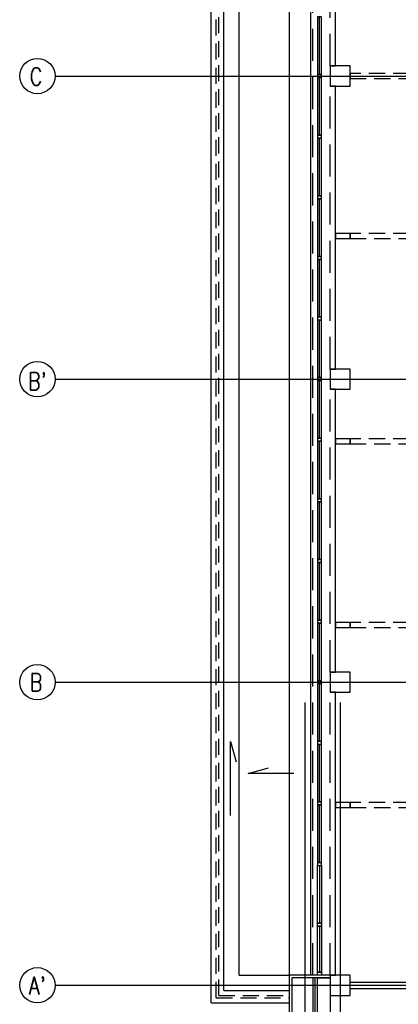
# Model space of a CAD drawing. Header units: centimetres. Extents: x -228435 to 111511, y -89367 to 428125.
# Tile 9 of 216: x -77480 to -69990, y 10624 to 30115. Entities that reach past the tile are written whole.
import ezdxf

# ---------------------------------------------------------------- set-up
doc = ezdxf.new("R2010")
doc.units = ezdxf.units.CM
doc.header["$LTSCALE"] = 50
doc.linetypes.add('DASHDOT2', pattern=[12.7, 6.35, -3.175, 0, -3.175])
doc.linetypes.add('HIDDEN', pattern=[9.525, 6.35, -3.175])
for name, color, linetype in [('ARCH_INFO_OPISY_IST', 8, 'Continuous'), ('ARCH_INFO_OSIE_IST', 8, 'DASHDOT2'), ('ARCH_INFO_OSIE_OPISY_IST', 8, 'Continuous'), ('ARCH_MUROWANE_IST', 8, 'Continuous'), ('ARCH_NIEWIDOK_IST', 8, 'HIDDEN'), ('ARCH_OCIEPLENIE_IST', 8, 'Continuous'), ('ARCH_OTWORY_WENTYLACJA_IST', 8, 'Continuous'), ('ARCH_PRZEKROJOWE_IST', 8, 'Continuous'), ('ARCH_WIDOK_IST', 8, 'Continuous'), ('ARCH_ŚLUSARKA_OKNA_IST', 8, 'Continuous'), ('ARCH_ŻELBET_IST', 8, 'Continuous'), ('Osie rzutów$0$ARCH_INFO_OSIE_OPISY_IST', 8, 'Continuous')]:
    doc.layers.add(name, color=color, linetype=linetype)
doc.styles.add('ROMANS-250-CM', font='romans.shx', dxfattribs={"width": 0.8, "height": 50})

# ---------------------------------------------------------------- blocks, each defined once
blk = doc.blocks.new('Osie rzutów')
at = {"layer": 'ARCH_INFO_OSIE_IST', "ltscale": 10}
for p, q in [((4930, 12510), (4930, 4623.3)), ((5000, 12510), (5000, 4512.3)), ((4436, 7400), (15156.5, 7400)), ((4436, 6800), (15156.5, 6800)), ((4436, 6200), (15156.5, 6200)), ((4436, 5600), (15156.5, 5600))]:
    blk.add_line(p, q, dxfattribs=at)
at = {"layer": 'ARCH_INFO_OSIE_OPISY_IST'}
for centre in [(4401, 7400), (4401, 6800), (4401, 6200), (4401, 5600)]:
    blk.add_circle(centre, 35, dxfattribs=at)
at = {"layer": 'ARCH_INFO_OSIE_OPISY_IST', "style": 'ROMANS-250-CM', "width": 0.8}
for s, p in [('C', (4385.7, 7381.4)), ("B'", (4382.3, 6778.3)), ('B', (4385.9, 6182.2)), ("A'", (4384, 5581.8))]:
    blk.add_text(s, height=35, dxfattribs=at).set_placement(p)

msp = doc.modelspace()

# ---------------------------------------------------------------- linework, layer by layer
at = {"layer": 'ARCH_INFO_OPISY_IST'}
for p, q in [((-73308.7992, 14362.5492, 630), (-73308.7992, 15829.20413, 630)), ((-73308.7992, 15829.20413, 630), (-73198.84476, 15425.43117, 630)), ((-72958.61541, 15192.78332, 630), (-72554.84245, 15302.73776, 630)), ((-72057.07503, 15192.78332, 630), (-72958.61541, 15192.78332, 630))]:
    msp.add_line(p, q, dxfattribs=at)
at = {"layer": 'ARCH_MUROWANE_IST', "ltscale": 4}
for p, q in [((-71340, 11150, 630), (-71590, 11150, 630)), ((-71470, 11150, 630), (-71340, 11150, 630)), ((-70940, 11060, 630), (-65490, 11060, 630)), ((-70940, 10940, 630), (-65340, 10940, 630))]:
    msp.add_line(p, q, dxfattribs=at)
at = {"layer": 'ARCH_MUROWANE_IST', "ltscale": 4, "elevation": 630}
msp.add_lwpolyline([(-71444.09692, 4400), (-71590, 4400), (-71590, 11150), (-71340, 11150), (-71340, 4650)], dxfattribs=at)
at = {"layer": 'ARCH_NIEWIDOK_IST'}
for p, q in [((-73590, 10750, 630), (-73590, 67050, 630)), ((-73540, 10800, 630), (-73540, 67100, 630)), ((-73590, 10750, 630), (-72140.00033, 10750, 630)), ((-73540, 10800, 630), (-72140.00033, 10800, 630))]:
    msp.add_line(p, q, dxfattribs=at)
at = {"layer": 'ARCH_NIEWIDOK_IST', "ltscale": 2}
for p, q in [((-71680, 11200, 630), (-71680, 42180, 630)), ((-71340, 29200, 630), (-71340, 34800, 630)), ((-71340, 23200, 630), (-71340, 28800, 630)), ((-71340, 17200, 630), (-71340, 22800, 630)), ((-71340, 11200, 630), (-71340, 16800, 630))]:
    msp.add_line(p, q, dxfattribs=at)
at = {"layer": 'ARCH_NIEWIDOK_IST', "elevation": 630}
for points in [[(-65490, 28950), (-65490, 29050), (-70940, 29050), (-70940, 28950)], [(-70940, 25785), (-70940, 25885), (-71230, 25885), (-71230, 25785)], [(-65490, 25785), (-65490, 25885), (-70940, 25885), (-70940, 25785)], [(-70940, 21720), (-70940, 21820), (-71230, 21820), (-71230, 21720)], [(-65490, 21720), (-65490, 21820), (-70940, 21820), (-70940, 21720)], [(-70940, 18080), (-70940, 18180), (-71230, 18180), (-71230, 18080)], [(-65490, 18080), (-65490, 18180), (-70940, 18180), (-70940, 18080)], [(-70940, 14520), (-70940, 14620), (-71230, 14620), (-71230, 14520)], [(-65490, 14520), (-65490, 14620), (-70940, 14620), (-70940, 14520)]]:
    msp.add_lwpolyline(points, close=True, dxfattribs=at)
at = {"layer": 'ARCH_OCIEPLENIE_IST'}
msp.add_line((-71635, 4350, 630), (-71635, 11150, 630), dxfattribs=at)
at = {"layer": 'ARCH_OTWORY_WENTYLACJA_IST'}
msp.add_line((-71500, 11150, 630), (-71440, 11150, 630), dxfattribs=at)
at = {"layer": 'ARCH_PRZEKROJOWE_IST', "ltscale": 4}
for p, q in [((-72140, 4260, 630), (-72140, 11200, 630)), ((-71590, 11200, 630), (-72140, 11200, 630)), ((-72090, 4310, 630), (-72090, 11150, 630)), ((-71590, 11150, 630), (-72090, 11150, 630)), ((-71340, 11200, 630), (-71510, 11200, 630))]:
    msp.add_line(p, q, dxfattribs=at)
at = {"layer": 'ARCH_PRZEKROJOWE_IST', "ltscale": 4, "elevation": 630}
msp.add_lwpolyline([(-71590, 11150), (-71680, 11150), (-71680, 4400), (-71680, 4400)], dxfattribs=at)
at = {"layer": 'ARCH_WIDOK_IST'}
for p, q in [((-73440, 10900, 630), (-73440, 67200, 630)), ((-73140, 11200, 630), (-73140, 67200, 630)), ((-73690, 10650, 630), (-73690, 66950, 630)), ((-72140, 11200, 630), (-72140, 42150, 630)), ((-73140, 11200, 630), (-72140.00035, 11200, 630)), ((-73440, 10900, 630), (-72140.00033, 10900, 630)), ((-73690, 10650, 630), (-72140.00032, 10650, 630))]:
    msp.add_line(p, q, dxfattribs=at)
at = {"layer": 'ARCH_WIDOK_IST', "elevation": 630}
for points in [[(-71680, 11200), (-71720, 11200), (-71720, 42180)], [(-71340, 29200), (-71230, 29200), (-71230, 34800), (-71340, 34800)], [(-71340, 23200), (-71230, 23200), (-71230, 28800), (-71340, 28800)], [(-71340, 17200), (-71230, 17200), (-71230, 22800), (-71340, 22800)], [(-71340, 11200), (-71230, 11200), (-71230, 16800), (-71340, 16800)]]:
    msp.add_lwpolyline(points, dxfattribs=at)
at = {"layer": 'ARCH_ŚLUSARKA_OKNA_IST'}
for p, q in [((-71550, 29030, 630), (-71550, 30170, 630)), ((-71550, 27830, 630), (-71550, 28970, 630)), ((-71550, 26630, 630), (-71550, 27770, 630)), ((-71550, 25430, 630), (-71550, 26570, 630)), ((-71550, 24230, 630), (-71550, 25370, 630)), ((-71550, 23030, 630), (-71550, 24170, 630)), ((-71550, 21830, 630), (-71550, 22970, 630)), ((-71550, 20630, 630), (-71550, 21770, 630)), ((-71550, 19430, 630), (-71550, 20570, 630)), ((-71550, 18230, 630), (-71550, 19370, 630)), ((-71550, 17030, 630), (-71550, 18170, 630)), ((-71550, 15830, 630), (-71550, 16970, 630)), ((-71550, 14630, 630), (-71550, 15770, 630)), ((-71550, 13430, 630), (-71550, 14570, 630)), ((-71550, 13370, 630), (-71550, 12230, 630)), ((-71550, 12170, 630), (-71550, 11260, 630))]:
    msp.add_line(p, q, dxfattribs=at)
at = {"layer": 'ARCH_ŚLUSARKA_OKNA_IST', "elevation": 630}
for points in [[(-71510, 29030), (-71510, 30170), (-71590, 30170), (-71590, 29030)], [(-71510, 28970), (-71510, 29030), (-71590, 29030), (-71590, 28970)], [(-71510, 27830), (-71510, 28970), (-71590, 28970), (-71590, 27830)], [(-71510, 27770), (-71510, 27830), (-71590, 27830), (-71590, 27770)], [(-71510, 26630), (-71510, 27770), (-71590, 27770), (-71590, 26630)], [(-71510, 26570), (-71510, 26630), (-71590, 26630), (-71590, 26570)], [(-71510, 25430), (-71510, 26570), (-71590, 26570), (-71590, 25430)], [(-71510, 25370), (-71510, 25430), (-71590, 25430), (-71590, 25370)], [(-71510, 24230), (-71510, 25370), (-71590, 25370), (-71590, 24230)], [(-71510, 24170), (-71510, 24230), (-71590, 24230), (-71590, 24170)], [(-71510, 23030), (-71510, 24170), (-71590, 24170), (-71590, 23030)], [(-71510, 22970), (-71510, 23030), (-71590, 23030), (-71590, 22970)], [(-71510, 21830), (-71510, 22970), (-71590, 22970), (-71590, 21830)], [(-71510, 21770), (-71510, 21830), (-71590, 21830), (-71590, 21770)], [(-71510, 20630), (-71510, 21770), (-71590, 21770), (-71590, 20630)], [(-71510, 20570), (-71510, 20630), (-71590, 20630), (-71590, 20570)], [(-71510, 19430), (-71510, 20570), (-71590, 20570), (-71590, 19430)], [(-71510, 19370), (-71510, 19430), (-71590, 19430), (-71590, 19370)], [(-71510, 18230), (-71510, 19370), (-71590, 19370), (-71590, 18230)], [(-71510, 18170), (-71510, 18230), (-71590, 18230), (-71590, 18170)], [(-71510, 17030), (-71510, 18170), (-71590, 18170), (-71590, 17030)], [(-71510, 16970), (-71510, 17030), (-71590, 17030), (-71590, 16970)], [(-71510, 15830), (-71510, 16970), (-71590, 16970), (-71590, 15830)], [(-71510, 15770), (-71510, 15830), (-71590, 15830), (-71590, 15770)], [(-71510, 14630), (-71510, 15770), (-71590, 15770), (-71590, 14630)], [(-71510, 14570), (-71510, 14630), (-71590, 14630), (-71590, 14570)], [(-71510, 13430), (-71510, 14570), (-71590, 14570), (-71590, 13430)], [(-71510, 13370), (-71510, 13430), (-71590, 13430), (-71590, 13370)], [(-71510, 13370), (-71510, 12230), (-71590, 12230), (-71590, 13370)], [(-71510, 12230), (-71510, 12170), (-71590, 12170), (-71590, 12230)], [(-71510, 12170), (-71510, 11260), (-71590, 11260), (-71590, 12170)], [(-71510, 11260), (-71510, 11200), (-71590, 11200), (-71590, 11260)]]:
    msp.add_lwpolyline(points, close=True, dxfattribs=at)
at = {"layer": 'ARCH_ŻELBET_IST', "ltscale": 4, "elevation": 630}
for points in [[(-71340, 28800), (-70940, 28800), (-70940, 29200), (-71340, 29200)], [(-71340, 22800), (-70940, 22800), (-70940, 23200), (-71340, 23200)], [(-71340, 16800), (-70940, 16800), (-70940, 17200), (-71340, 17200)], [(-71340, 10800), (-70940, 10800), (-70940, 11200), (-71340, 11200)]]:
    msp.add_lwpolyline(points, close=True, dxfattribs=at)

# ---------------------------------------------------------------- block references
at = {"layer": 'Osie rzutów$0$ARCH_INFO_OSIE_OPISY_IST', "xscale": 10, "yscale": 10, "zscale": 10}
msp.add_blockref('Osie rzutów', (-121140, -45000, 630), dxfattribs=at)

doc.saveas('drawing.dxf')
